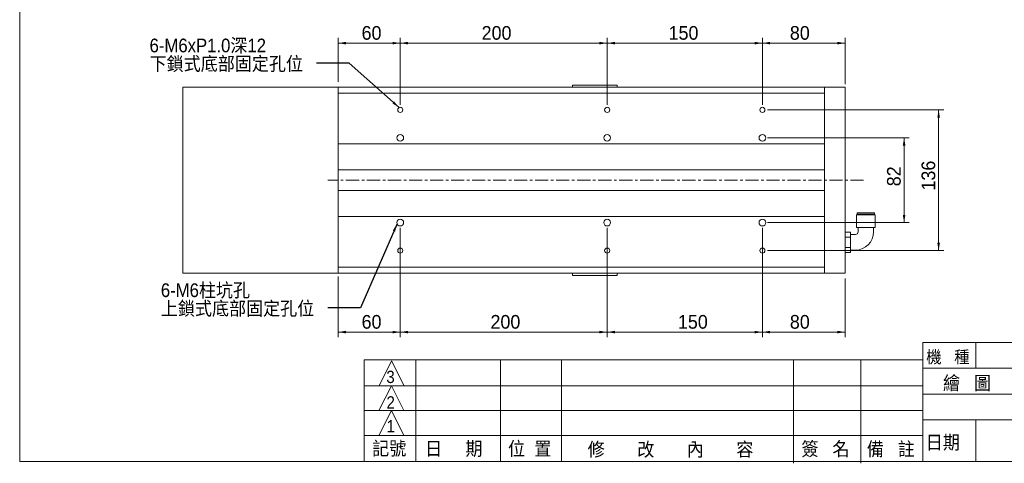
# Model space of a CAD drawing. Header units: millimetres. Extents: x 6 to 1479, y 5 to 1045.
# Tile 1 of 3: x 6 to 958, y 5 to 434. Entities that reach past the tile are written whole.
import ezdxf

# ---------------------------------------------------------------- set-up
doc = ezdxf.new("R2010")
doc.units = ezdxf.units.MM
doc.linetypes.add('CENTERX2', pattern=[20.32, 12.7, -2.54, 2.54, -2.54])
doc.layers.add('BORDER', color=7, linetype='Continuous', lineweight=0)
doc.styles.add('SLDTEXTSTYLE0', font='新細明體')
doc.styles.add('SLDTEXTSTYLE1', font='GOTHIC.TTF', dxfattribs={"width": 0.913})
doc.styles.get("Standard").update_dxf_attribs({"font": 'GOTHIC.TTF'})
doc.dimstyles.new('SLDDIMSTYLE0', dxfattribs={"dimtxt": 14.124891, "dimasz": 7.5, "dimexe": 0, "dimexo": 0.0625, "dimgap": 3.531223, "dimtad": 1, "dimtoh": 1, "dimdec": 3, "dimzin": 12, "dimdsep": 46, "dimtxsty": 'SLDTEXTSTYLE0', "dimsah": 1, "dimcen": 0.09, "dimadec": 0, "dimazin": 0, "dimtfac": 1, "dimtdec": 3, "dimtofl": 0, "dimtmove": 0, "dimatfit": 3, "dimfxl": 0, "dimtolj": 1, "dimtzin": 12, "dimarcsym": 0})
doc.dimstyles.new('SLDDIMSTYLE2', dxfattribs={"dimtxt": 7.5, "dimasz": 7.5, "dimexe": 0, "dimexo": 0.0625, "dimgap": 1.875, "dimtad": 0, "dimtih": 1, "dimtoh": 1, "dimdec": 0, "dimzin": 0, "dimdsep": 46, "dimtxsty": 'Standard', "dimsah": 1, "dimcen": 0.09, "dimadec": 0, "dimazin": 0, "dimtfac": 1, "dimtdec": 0, "dimtofl": 0, "dimtmove": 0, "dimatfit": 3, "dimfxl": 0, "dimtolj": 1, "dimtzin": 0, "dimarcsym": 0})

# ---------------------------------------------------------------- blocks, each defined once
blk = doc.blocks.new('*D16')
at = {"layer": 'BORDER'}
for p, q in [((728.88, 319.59), (865.85, 319.59)), ((860.85, 237.59), (860.85, 319.59)), ((728.88, 237.59), (865.85, 237.59))]:
    blk.add_line(p, q, dxfattribs=at)
for points in [[(860.85, 319.59), (859.6, 312.09), (862.1, 312.09)], [(860.85, 237.59), (862.1, 245.09), (859.6, 245.09)]]:
    blk.add_solid(points, dxfattribs=at)
at = {"layer": 'BORDER', "insert": (844.33, 272.73), "char_height": 13.229, "attachment_point": 1, "rotation": 90, "style": 'SLDTEXTSTYLE0'}
blk.add_mtext('82', dxfattribs=at)
blk = doc.blocks.new('*D17')
at = {"layer": 'BORDER'}
for p, q in [((728.88, 346.59), (899.21, 346.59)), ((894.21, 210.59), (894.21, 346.59)), ((728.88, 210.59), (899.21, 210.59))]:
    blk.add_line(p, q, dxfattribs=at)
for points in [[(894.21, 346.59), (892.96, 339.09), (895.46, 339.09)], [(894.21, 210.59), (895.46, 218.09), (892.96, 218.09)]]:
    blk.add_solid(points, dxfattribs=at)
at = {"layer": 'BORDER', "insert": (877.69, 268.59), "char_height": 13.229, "attachment_point": 1, "rotation": 90, "style": 'SLDTEXTSTYLE0'}
blk.add_mtext('136', dxfattribs=at)
blk = doc.blocks.new('*D18')
at = {"layer": 'BORDER'}
for p, q in [((723.88, 351.59), (723.88, 416.05)), ((723.88, 411.05), (803.88, 411.05)), ((803.88, 371.32), (803.88, 416.05))]:
    blk.add_line(p, q, dxfattribs=at)
for points in [[(723.88, 411.05), (731.38, 409.8), (731.38, 412.3)], [(803.88, 411.05), (796.38, 412.3), (796.38, 409.8)]]:
    blk.add_solid(points, dxfattribs=at)
at = {"layer": 'BORDER', "insert": (750.43, 427.57), "char_height": 13.229, "attachment_point": 1, "style": 'SLDTEXTSTYLE0'}
blk.add_mtext('80', dxfattribs=at)
blk = doc.blocks.new('*D19')
at = {"layer": 'BORDER'}
for p, q in [((573.88, 351.59), (573.88, 416.05)), ((573.88, 411.05), (723.88, 411.05)), ((723.88, 351.59), (723.88, 416.05))]:
    blk.add_line(p, q, dxfattribs=at)
for points in [[(573.88, 411.05), (581.38, 409.8), (581.38, 412.3)], [(723.88, 411.05), (716.38, 412.3), (716.38, 409.8)]]:
    blk.add_solid(points, dxfattribs=at)
at = {"layer": 'BORDER', "insert": (633.21, 427.57), "char_height": 13.229, "attachment_point": 1, "style": 'SLDTEXTSTYLE0'}
blk.add_mtext('150', dxfattribs=at)
blk = doc.blocks.new('*D20')
at = {"layer": 'BORDER'}
for p, q in [((373.88, 351.59), (373.88, 416.05)), ((573.88, 411.05), (373.88, 411.05)), ((573.88, 351.59), (573.88, 416.05))]:
    blk.add_line(p, q, dxfattribs=at)
for points in [[(373.88, 411.05), (381.38, 409.8), (381.38, 412.3)], [(573.88, 411.05), (566.38, 412.3), (566.38, 409.8)]]:
    blk.add_solid(points, dxfattribs=at)
at = {"layer": 'BORDER', "insert": (452.5, 427.57), "char_height": 13.229, "attachment_point": 1, "style": 'SLDTEXTSTYLE0'}
blk.add_mtext('200', dxfattribs=at)
blk = doc.blocks.new('*D21')
at = {"layer": 'BORDER'}
for p, q in [((313.88, 373.59), (313.88, 416.05)), ((313.88, 411.05), (373.88, 411.05)), ((373.88, 351.59), (373.88, 416.05))]:
    blk.add_line(p, q, dxfattribs=at)
for points in [[(313.88, 411.05), (321.38, 409.8), (321.38, 412.3)], [(373.88, 411.05), (366.38, 412.3), (366.38, 409.8)]]:
    blk.add_solid(points, dxfattribs=at)
at = {"layer": 'BORDER', "insert": (336.48, 427.57), "char_height": 13.229, "attachment_point": 1, "style": 'SLDTEXTSTYLE0'}
blk.add_mtext('60', dxfattribs=at)
blk = doc.blocks.new('*D22')
at = {"layer": 'BORDER'}
for p, q in [((723.88, 232.59), (723.88, 126.8)), ((803.88, 183.59), (803.88, 126.8)), ((723.88, 131.8), (803.88, 131.8))]:
    blk.add_line(p, q, dxfattribs=at)
for points in [[(723.88, 131.8), (731.38, 130.55), (731.38, 133.05)], [(803.88, 131.8), (796.38, 133.05), (796.38, 130.55)]]:
    blk.add_solid(points, dxfattribs=at)
at = {"layer": 'BORDER', "insert": (750.43, 148.32), "char_height": 13.229, "attachment_point": 1, "style": 'SLDTEXTSTYLE0'}
blk.add_mtext('80', dxfattribs=at)
blk = doc.blocks.new('*D23')
at = {"layer": 'BORDER'}
for p, q in [((573.88, 232.59), (573.88, 126.8)), ((723.88, 232.59), (723.88, 126.8)), ((723.88, 131.8), (573.88, 131.8))]:
    blk.add_line(p, q, dxfattribs=at)
for points in [[(573.88, 131.8), (581.38, 130.55), (581.38, 133.05)], [(723.88, 131.8), (716.38, 133.05), (716.38, 130.55)]]:
    blk.add_solid(points, dxfattribs=at)
at = {"layer": 'BORDER', "insert": (642.24, 148.32), "char_height": 13.229, "attachment_point": 1, "style": 'SLDTEXTSTYLE0'}
blk.add_mtext('150', dxfattribs=at)
blk = doc.blocks.new('*D24')
at = {"layer": 'BORDER'}
for p, q in [((373.88, 232.59), (373.88, 126.8)), ((573.88, 232.59), (573.88, 126.8)), ((573.88, 131.8), (373.88, 131.8))]:
    blk.add_line(p, q, dxfattribs=at)
for points in [[(373.88, 131.8), (381.38, 130.55), (381.38, 133.05)], [(573.88, 131.8), (566.38, 133.05), (566.38, 130.55)]]:
    blk.add_solid(points, dxfattribs=at)
at = {"layer": 'BORDER', "insert": (461.06, 148.32), "char_height": 13.229, "attachment_point": 1, "style": 'SLDTEXTSTYLE0'}
blk.add_mtext('200', dxfattribs=at)
blk = doc.blocks.new('*D25')
at = {"layer": 'BORDER'}
for p, q in [((373.88, 232.59), (373.88, 126.8)), ((313.88, 185.66), (313.88, 126.8)), ((313.88, 131.8), (373.88, 131.8))]:
    blk.add_line(p, q, dxfattribs=at)
for points in [[(313.88, 131.8), (321.38, 130.55), (321.38, 133.05)], [(373.88, 131.8), (366.38, 133.05), (366.38, 130.55)]]:
    blk.add_solid(points, dxfattribs=at)
at = {"layer": 'BORDER', "insert": (336.48, 148.32), "char_height": 13.229, "attachment_point": 1, "style": 'SLDTEXTSTYLE0'}
blk.add_mtext('60', dxfattribs=at)
blk = doc.blocks.new('SW_NOTE_1')
at = {"layer": 'BORDER', "color": 0, "attachment_point": 1, "style": 'SLDTEXTSTYLE1'}
for s, insert, char_height in [('6-M6xP1.0深12', (-161.23, 23.78, 58.47), 13.2292), ('下鎖式底部固定孔位', (-161.23, 6.14, 58.47), 13.229)]:
    blk.add_mtext(s, dxfattribs=dict(at, insert=insert, char_height=char_height))
blk = doc.blocks.new('SW_NOTE_2')
at = {"layer": 'BORDER', "color": 0, "char_height": 13.229, "attachment_point": 1, "style": 'SLDTEXTSTYLE1'}
for s, insert in [('6-M6柱坑孔', (-161.25, 23.79, 58.47)), ('上鎖式底部固定孔位', (-161.25, 6.15, 58.47))]:
    blk.add_mtext(s, dxfattribs=dict(at, insert=insert))

msp = doc.modelspace()

# ---------------------------------------------------------------- linework, layer by layer
at = {"color": 7, "linetype": 'Continuous', "lineweight": 15}
for p, q in [((313.8842, 368.5917), (163.8842, 368.5917)), ((163.8842, 368.5917), (163.8842, 188.5917)), ((313.8842, 368.5917), (313.8842, 364.7482)), ((783.8842, 368.5917), (313.8842, 368.5917)), ((313.8842, 364.7482), (313.8842, 362.6741)), ((313.8842, 362.6741), (783.8842, 362.6741)), ((313.8842, 313.5917), (313.8842, 362.6741)), ((540.3842, 368.5917), (540.3842, 370.5917)), ((542.3842, 370.5917), (540.3842, 370.5917)), ((581.3842, 370.5917), (542.3842, 370.5917)), ((583.3842, 370.5917), (581.3842, 370.5917)), ((583.3842, 368.5917), (583.3842, 370.5917)), ((783.8842, 368.5917), (803.8842, 368.5917)), ((783.8842, 368.5917), (783.8842, 366.3226)), ((783.8842, 368.5917), (783.8842, 366.5222)), ((783.8842, 365.1521), (783.8842, 366.3226)), ((783.8842, 365.1521), (783.8842, 362.6741)), ((783.8842, 313.5917), (783.8842, 362.6741)), ((803.8842, 366.3226), (803.8842, 368.5917)), ((803.8842, 366.3226), (803.8842, 361.3986)), ((803.8842, 195.7847), (803.8842, 361.3986)), ((783.8842, 313.5917), (313.8842, 313.5917)), ((313.8842, 313.5917), (313.8842, 311.5917)), ((313.8842, 311.5917), (313.8842, 290.5917)), ((783.8842, 313.5917), (783.8842, 313.3237)), ((783.8842, 288.8596), (783.8842, 313.3237)), ((313.8842, 290.5917), (313.8842, 288.5917)), ((783.8842, 288.5917), (313.8842, 288.5917)), ((313.8842, 268.5917), (313.8842, 288.5917)), ((783.8842, 288.8596), (783.8842, 288.5917)), ((783.8842, 268.5917), (783.8842, 288.5917)), ((783.8842, 268.5917), (313.8842, 268.5917)), ((313.8842, 268.5917), (313.8842, 266.5917)), ((313.8842, 266.5917), (313.8842, 245.5917)), ((783.8842, 268.5917), (783.8842, 268.3237)), ((783.8842, 243.8596), (783.8842, 268.3237)), ((313.8842, 245.5917), (313.8842, 243.5917)), ((783.8842, 243.5917), (313.8842, 243.5917)), ((313.8842, 194.5092), (313.8842, 243.5917)), ((783.8842, 243.8596), (783.8842, 243.5917)), ((783.8842, 194.5092), (783.8842, 243.5917)), ((814.9842, 244.9917), (814.9842, 232.9917)), ((814.9842, 244.9917), (832.7842, 244.9917)), ((815.3842, 247.1917), (815.3842, 245.6917)), ((815.3842, 247.1917), (823.8842, 247.1917)), ((815.3842, 245.6917), (823.8842, 245.6917)), ((816.3842, 245.6917), (816.3842, 244.9917)), ((823.8842, 247.1917), (832.3842, 247.1917)), ((823.8842, 245.6917), (832.3842, 245.6917)), ((831.3842, 244.9917), (831.3842, 245.6917)), ((832.3842, 245.6917), (832.3842, 247.1917)), ((832.7842, 232.9917), (832.7842, 244.9917)), ((808.8842, 228.4066), (803.8842, 228.4066)), ((808.8842, 228.4066), (808.8842, 223.4991)), ((814.9842, 232.9917), (832.7842, 232.9917)), ((816.3842, 232.9917), (816.3842, 228.5917)), ((831.3842, 228.5917), (831.3842, 232.9917)), ((808.8842, 223.4991), (803.8842, 223.4991)), ((813.8842, 226.0917), (808.8842, 226.0917)), ((808.8842, 223.4991), (808.8842, 213.6842)), ((808.8842, 213.6842), (803.8842, 213.6842)), ((808.8842, 213.6842), (808.8842, 208.7767)), ((808.8842, 211.0917), (813.8842, 211.0917)), ((808.8842, 208.7767), (803.8842, 208.7767)), ((783.8842, 194.5092), (313.8842, 194.5092)), ((313.8842, 194.5092), (313.8842, 192.4352)), ((313.8842, 192.4352), (313.8842, 188.5917)), ((783.8842, 194.5092), (783.8842, 192.0313)), ((783.8842, 190.8607), (783.8842, 192.0313)), ((783.8842, 190.8607), (783.8842, 188.5917)), ((783.8842, 190.6611), (783.8842, 188.5917)), ((803.8842, 195.7847), (803.8842, 190.8607)), ((803.8842, 188.5917), (803.8842, 190.8607)), ((313.8842, 188.5917), (163.8842, 188.5917)), ((783.8842, 188.5917), (313.8842, 188.5917)), ((540.3842, 188.5917), (540.3842, 186.5917)), ((540.3842, 186.5917), (542.3842, 186.5917)), ((542.3842, 186.5917), (581.3842, 186.5917)), ((581.3842, 186.5917), (583.3842, 186.5917)), ((583.3842, 188.5917), (583.3842, 186.5917)), ((783.8842, 188.5917), (803.8842, 188.5917))]:
    msp.add_line(p, q, dxfattribs=at)
for centre, radius in [((373.8842, 346.5917), 2.5), ((573.8842, 346.5917), 2.5), ((723.8842, 346.5917), 2.5), ((373.8842, 319.5917), 3.25), ((573.8842, 319.5917), 3.25), ((723.8842, 319.5917), 3.25), ((373.8842, 237.5917), 3.25), ((573.8842, 237.5917), 3.25), ((723.8842, 237.5917), 3.25), ((373.8842, 210.5917), 2.5), ((573.8842, 210.5917), 2.5), ((723.8842, 210.5917), 2.5)]:
    msp.add_circle(centre, radius, dxfattribs=at)
for radius in [2.5, 17.5]:
    msp.add_arc((813.8842, 228.5917), radius, 270, 0, dxfattribs=at)
at = {"layer": 'BORDER', "color": 7}
for p, q in [((6.0487, 1044.5946), (6.0487, 6.8828)), ((878.9657, 121.8828), (1478.802, 121.8828)), ((878.9657, 121.8828), (878.9657, 6.8828)), ((930.079, 121.8828), (930.079, 96.8828)), ((338.9657, 104.9968), (878.9657, 104.9968)), ((753.9657, 104.9968), (753.9657, 4.9968)), ((818.8787, 104.9968), (818.8787, 4.9968)), ((365.5366, 104.0538), (353.5081, 79.9968)), ((377.5651, 79.9968), (365.5366, 104.0538)), ((878.9657, 96.8828), (1478.802, 96.8828)), ((338.9657, 79.9968), (878.9657, 79.9968)), ((365.2897, 79.9968), (353.2612, 55.9398)), ((353.5081, 79.9968), (377.5651, 79.9968)), ((377.3182, 55.9398), (365.2897, 79.9968)), ((878.9657, 71.8828), (1478.802, 71.8828)), ((338.9657, 55.9398), (878.9657, 55.9398)), ((365.2897, 55.9398), (353.2612, 31.8828)), ((353.2612, 55.9398), (377.3182, 55.9398)), ((377.3182, 31.8828), (365.2897, 55.9398)), ((878.9657, 46.8828), (1478.802, 46.8828)), ((930.079, 46.8828), (930.079, 6.8828)), ((338.9657, 31.8828), (878.9657, 31.8828)), ((353.2612, 31.8828), (377.3182, 31.8828)), ((6.0487, 6.8828), (1478.802, 6.8828))]:
    msp.add_line(p, q, dxfattribs=at)
at = {"layer": 'BORDER', "linetype": 'CENTERX2', "lineweight": 0}
msp.add_line((821.7603, 278.5917), (303.8842, 278.5917), dxfattribs=at)
at = {"layer": 'BORDER'}
for p, q in [((338.9657, 104.9968), (338.9657, 6.8828)), ((388.9657, 104.9968), (388.9657, 6.8828)), ((470.7897, 104.9968), (470.7897, 6.8828)), ((529.8209, 104.9968), (529.8209, 6.8828))]:
    msp.add_line(p, q, dxfattribs=at)

# ---------------------------------------------------------------- block references
for name, p in [('SW_NOTE_1', (292.8098, 391.6337)), ('SW_NOTE_2', (303.7233, 155.1073))]:
    msp.add_blockref(name, p, dxfattribs=at)

# ---------------------------------------------------------------- texts
at = {"layer": 'BORDER', "attachment_point": 1, "style": 'SLDTEXTSTYLE1'}
for s, insert, char_height in [('機   種', (882.2369, 113.692), 11.90625), ('3', (360.4042, 94.4568), 11.9062), ('繪   圖', (898.4445, 89.2067), 13.22917), ('2', (360.5643, 69.7981), 11.9062), ('1', (360.7501, 46.8626), 11.9062), ('日期', (881.8098, 31.8373), 13.22917), ('記號', (346.7228, 25.9494), 13.22917), ('日     期', (397.913, 25.779), 13.22917), ('位  置', (477.9683, 25.7838), 13.22917), ('修       改       內       容', (555.0829, 25.0624), 13.229167), ('簽   名', (761.6253, 25.5341), 13.22917), ('備   註', (824.8059, 25.4364), 13.22917)]:
    msp.add_mtext(s, dxfattribs=dict(at, insert=insert, char_height=char_height))

# ---------------------------------------------------------------- dimensions: what is measured, and where the dimension line sits
at = {"layer": 'BORDER'}
for base, p1, p2, picture, middle in [((373.8842, 411.0517), (313.8842, 368.5917), (373.8842, 346.5917), '*D21', (344.7583, 411.0517)), ((373.8842, 411.0517), (573.8842, 346.5917), (373.8842, 346.5917), '*D20', (464.9139, 411.0517)), ((723.8842, 411.0517), (573.8842, 346.5917), (723.8842, 346.5917), '*D19', (645.6221, 411.0517)), ((803.8842, 411.0517), (723.8842, 346.5917), (803.8842, 366.3226), '*D18', (758.7121, 411.0517)), ((373.8842, 131.795), (313.8842, 190.6611), (373.8842, 237.5917), '*D25', (344.7583, 131.795)), ((373.8842, 131.795), (573.8842, 237.5917), (373.8842, 237.5917), '*D24', (473.4758, 131.795)), ((573.8842, 131.795), (723.8842, 237.5917), (573.8842, 237.5917), '*D23', (654.6562, 131.795)), ((803.8842, 131.795), (723.8842, 237.5917), (803.8842, 188.5917), '*D22', (758.7121, 131.795))]:
    dim = msp.add_linear_dim(base=base, p1=p1, p2=p2, dimstyle='SLDDIMSTYLE0', dxfattribs=at)
    dim.commit()
    dim.dimension.update_dxf_attribs({"geometry": picture, "text_midpoint": middle, "dimtype": 160})
for base, p1, p2, picture, middle in [((894.2062, 346.5917), (723.8842, 210.5917), (723.8842, 346.5917), '*D17', (894.2062, 281.0064)), ((860.8538, 319.5917), (723.8842, 237.5917), (723.8842, 319.5917), '*D16', (860.8538, 281.0064))]:
    dim = msp.add_linear_dim(base=base, p1=p1, p2=p2, angle=90, dimstyle='SLDDIMSTYLE0', dxfattribs=at)
    dim.commit()
    dim.dimension.update_dxf_attribs({"geometry": picture, "text_midpoint": middle, "dimtype": 160})

# ---------------------------------------------------------------- leaders
for points in [[(372.7287, 348.8086), (324.5598, 391.6337), (292.8098, 391.6337)], [(370.8279, 236.4865), (335.4733, 155.1073), (303.7233, 155.1073)]]:
    msp.add_leader(points, dimstyle='SLDDIMSTYLE2', dxfattribs=at)

doc.saveas('drawing.dxf')
